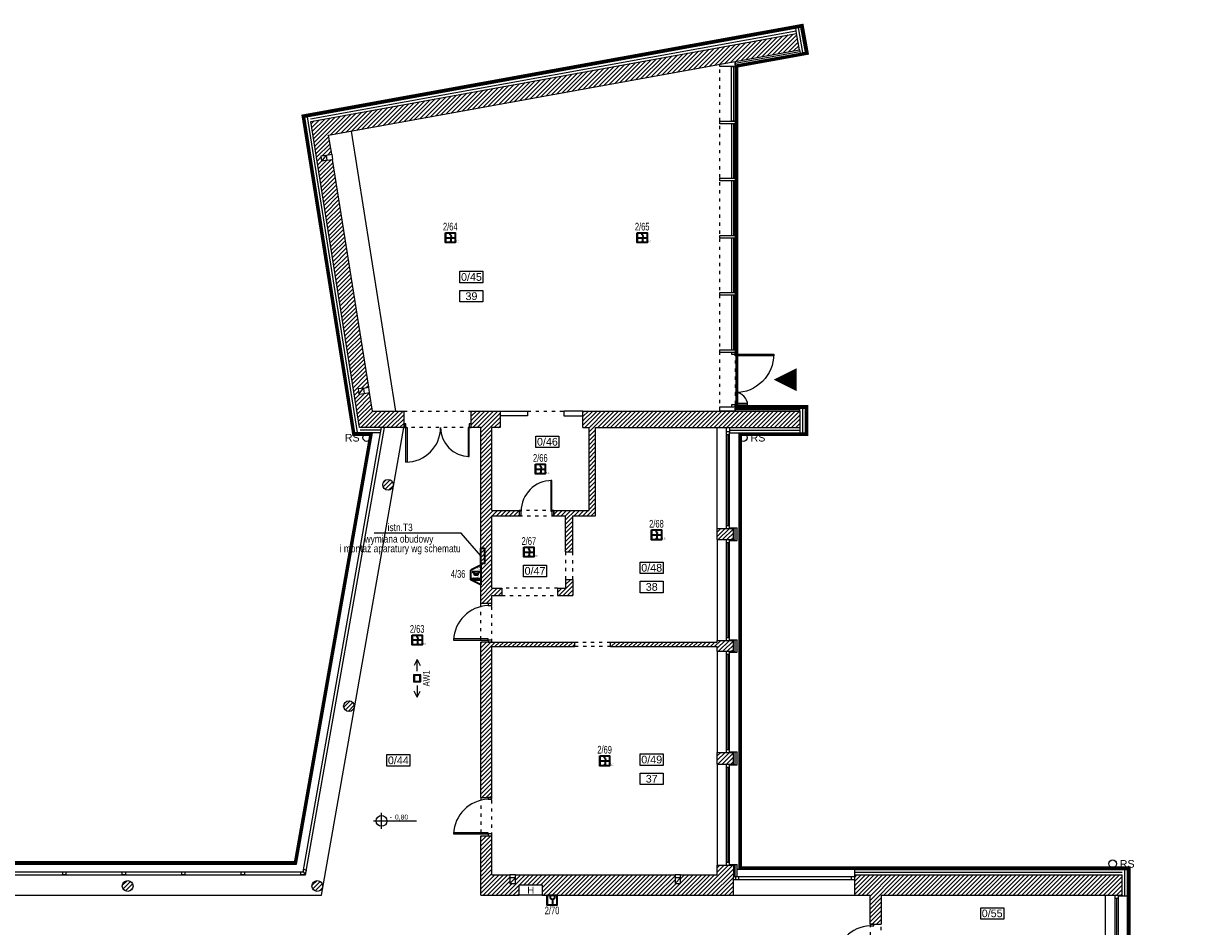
# Model space of a CAD drawing. Header units: millimetres. Extents: x 167773 to 185035, y -114105 to -66770.
# Tile 76 of 114: x 178219 to 181295, y -92467 to -90114. Entities that reach past the tile are written whole.
import ezdxf
from ezdxf.enums import TextEntityAlignment as Align

# ---------------------------------------------------------------- set-up
doc = ezdxf.new("R2010")
doc.units = ezdxf.units.MM
doc.linetypes.add('ACAD_ISO03W100', pattern=[30, 12, -18])
doc.linetypes.add('DASHED', pattern=[0.75, 0.5, -0.25])
doc.layers.get('0').update_dxf_attribs({"lineweight": 9})
for name, color, linetype, lineweight in [('!_ppoz', 24, 'Continuous', 9), ('a-op_text', 7, 'Continuous', 9), ('b-drzwi', 6, 'Continuous', 9), ('b-izolacja', 8, 'BATTING', 9), ('b-okna', 6, 'Continuous', 9), ('b-przerywana1', 9, 'ACAD_ISO03W100', 9), ('b-widokowa', 7, 'Continuous', 9), ('b-ściany', 2, 'Continuous', 9), ('EL_Linia SSP', 240, 'Continuous', 35), ('El_tablice', 20, 'Continuous', 35), ('h-hatch', 8, 'Continuous', 9), ('opis text', 7, 'Continuous', 9)]:
    doc.layers.add(name, color=color, linetype=linetype, lineweight=lineweight)
doc.layers.add('!zakres', color=7, linetype='ACAD_ISO03W100', lineweight=60, true_color=0x8a14ff)
doc.layers.add('El_Oświetlenie awaryjne', color=1, linetype='Continuous')
doc.styles.add('Arial', font='arial.ttf')
doc.styles.add('arial 0.8', font='arial.ttf', dxfattribs={"width": 0.8})
doc.styles.add('PPAB_100', font='arial.ttf', dxfattribs={"height": 18})
doc.styles.add('PPAB_50', font='arial.ttf', dxfattribs={"height": 8})
doc.linetypes.add('BATTING', pattern='A,0.0001,-0.1,[134,ltypeshp.shx,S=0.1,R=0,X=-0.1,Y=0],-0.2,[134,ltypeshp.shx,S=0.1,R=180,X=0.1,Y=0],-0.1', length=0.4001)
pattern_1 = [(45, (15000, 0), (-5.61266008, 5.61266008), [])]

# ---------------------------------------------------------------- blocks, each defined once
blk = doc.blocks.new('kotapozioma')
for p, q in [((49330.1, 104.4), (49330.1, 134.4)), ((49315.1, 119.4), (49395.1, 119.4))]:
    blk.add_line(p, q)
blk.add_circle((49330.1, 119.4), 10)
at = {"layer": 'opis text', "style": 'PPAB_50'}
for tag, p in [('ZNAK', (49345.1, 119.4)), ('WARTOSC', (49355.1, 119.4))]:
    blk.add_attdef(tag, text='', height=9, dxfattribs=at).set_placement(p, align=Align.BOTTOM_LEFT)
blk = doc.blocks.new('A$C5690186C')
at = {"layer": 'EL_Linia SSP', "lineweight": 5}
h = blk.add_hatch(color=256, dxfattribs=at)
h.set_gradient(color1=(255, 0, 0), color2=(224, 0, 0), one_color=1, name='INVSPHERICAL')
h.paths.add_polyline_path([(-9.8, 0), (-9.8, 12.8), (-12.8, 12.8), (-12.8, 0)])
h.paths.add_polyline_path([(-9.8, -12.8), (-9.8, 0), (-12.8, 0), (-12.8, -12.8)])
at = {"layer": 'EL_Linia SSP'}
blk.add_hatch(color=256, dxfattribs=at).paths.add_polyline_path([(2, -9.8, 1), (0.1, -9.8, 1)])
for p, q in [((-12.8, 0), (12.8, 0)), ((1.1, -2.1), (1.1, -9.8))]:
    blk.add_line(p, q, dxfattribs=at)
at = {"layer": 'EL_Linia SSP', "color": 1, "linetype": 'Continuous'}
for p, q in [((-0.1, 8.5), (0.1, 9.4)), ((0.1, 7.7), (-0.1, 8.5)), ((0.1, 9.4), (0.7, 10.4)), ((0.6, 7), (0.1, 7.7)), ((1.4, 2.3), (0.4, 1.2)), ((0.7, 6.7), (0.6, 7)), ((0.7, 10.4), (1.8, 11.5)), ((1.1, 6.3), (0.7, 6.7)), ((1.1, 6.3), (1.4, 6)), ((1.4, 6), (1.6, 5.7)), ((2, 3.3), (1.4, 2.3)), ((1.6, 5.7), (2, 5)), ((2, 5), (2.2, 4.2)), ((2.2, 4.2), (2, 3.3))]:
    blk.add_line(p, q, dxfattribs=at)
at = {"layer": 'EL_Linia SSP'}
blk.add_lwpolyline([(-12.8, 12.8), (12.8, 12.8), (12.8, -12.8), (-12.8, -12.8)], close=True, dxfattribs=at)
blk.add_circle((1.1, -9.8), 0.938, dxfattribs=at)
at = {"layer": 'EL_Linia SSP', "color": 1}
blk.add_text('R,C', height=4, dxfattribs=at).set_placement((13.9, -11.8))
blk = doc.blocks.new('A$C2EBF4885')
at = {"layer": 'EL_Linia SSP', "lineweight": 5}
h = blk.add_hatch(color=256, dxfattribs=at)
h.set_gradient(color1=(255, 0, 0), color2=(224, 0, 0), one_color=1, name='INVSPHERICAL')
h.paths.add_polyline_path([(-9.8, 12.8), (-9.8, 25.6), (-12.8, 25.6), (-12.8, 12.8)])
h.paths.add_polyline_path([(-9.8, 0), (-9.8, 12.8), (-12.8, 12.8), (-12.8, 0)])
at = {"layer": 'EL_Linia SSP'}
blk.add_line((1.2, 15.7), (1.2, 3.1), dxfattribs=at)
blk.add_lwpolyline([(-12.8, 25.6), (12.8, 25.6), (12.8, 0), (-12.8, 0)], close=True, dxfattribs=at)
blk.add_arc((1.2, 21.9), 6.27, 180, 0, dxfattribs=at)
blk = doc.blocks.new('AW1')
for p, q in [((-65, 0), (-45, 10)), ((-25, 0), (-65, 0)), ((-65, 0), (-45, -10)), ((25, 0), (65, 0)), ((65, 0), (45, 10)), ((65, 0), (45, -10))]:
    blk.add_line(p, q)
for points in [[(-12.5, -12.5), (12.5, -12.5), (12.5, 12.5), (-12.5, 12.5)], [(-9.5, -9.5), (9.5, -9.5), (9.5, 9.5), (-9.5, 9.5)]]:
    blk.add_lwpolyline(points, close=True)
at = {"style": 'arial 0.8', "width": 0.8}
blk.add_text('AW1', height=23, dxfattribs=at).set_placement((0, -20), align=Align.TOP_CENTER)
blk = doc.blocks.new('A$C5906215B')
at = {"layer": 'EL_Linia SSP'}
h = blk.add_hatch(color=256, dxfattribs=at)
h.set_gradient(color1=(255, 0, 0), color2=(255, 0, 0))
h.paths.add_polyline_path([(-9.8, -25.6), (-9.8, 0), (-12.8, 0), (-12.8, -25.6)])
for p, q in [((-25.6, -25.6), (-12.8, 0)), ((-12.8, 0), (12.8, 0)), ((-12.8, 0), (-12.8, -25.6)), ((-9.8, -25.6), (-9.8, 0)), ((25.6, -25.6), (12.8, 0)), ((25.6, -25.6), (-25.6, -25.6)), ((-0.1, -17.4), (-0.1, -8.7)), ((-0.1, -8.7), (2.9, -8.7)), ((2.9, -17.4), (-0.1, -17.4)), ((8.2, -3.3), (2.9, -8.7)), ((2.9, -8.7), (2.9, -17.4)), ((2.9, -17.4), (8.2, -22.7)), ((8.2, -22.7), (8.2, -3.3))]:
    blk.add_line(p, q, dxfattribs=at)
for s, height, p in [('A', 4, (-8.6, -14.6)), ('W', 4, (-8.6, -20.5)), ('S', 4, (-8.6, -8.9)), ('G', 7, (14.3, -24.6))]:
    blk.add_text(s, height=height, dxfattribs=at).set_placement(p)

msp = doc.modelspace()

# ---------------------------------------------------------------- hatches: boundary and pattern name
at = {"layer": 'h-hatch'}
h = msp.add_hatch(dxfattribs=at)
h.set_pattern_fill('ANSI31', color=256, scale=2.5, style=0)
h.set_pattern_definition(pattern_1)
h.paths.add_polyline_path([(180072.7, -90212.6), (180240.2, -90182.2), (180232.5, -90139.5), (178967.1, -90369.2), (179093.8, -91166.9), (179150.6, -91166.9), (179209.7, -91166.9), (179209.7, -91156.9), (179209.7, -91123.9), (179127.5, -91123.9), (179119.8, -91075.5), (179106, -91077.7), (179092.2, -91079.9), (179090, -91066.1), (179103.8, -91063.9), (179117.6, -91061.7), (179023.4, -90468.1), (179009.5, -90470.3), (178995.7, -90472.5), (178993.5, -90458.7), (179007.3, -90456.5), (179021.2, -90454.3), (179013.3, -90404.9)])
h = msp.add_hatch(dxfattribs=at)
h.set_pattern_fill('ANSI31', color=256, scale=2.5, style=0)
h.set_pattern_definition(pattern_1)
h.paths.add_polyline_path([(179438.7, -91166.9), (179459.7, -91166.9), (179459.7, -91123.9), (179384.7, -91123.9), (179384.7, -91166.9), (179409.7, -91166.9), (179409.7, -91625.9), (179438.7, -91625.9), (179438.7, -91604.9), (179464.7, -91604.9), (179464.7, -91585.9), (179438.7, -91585.9), (179438.7, -91396.9), (179509.7, -91396.9), (179509.7, -91382.9), (179438.7, -91382.9)])
h = msp.add_hatch(dxfattribs=at)
h.set_pattern_fill('ANSI31', color=256, scale=2.5, style=0)
h.set_pattern_definition(pattern_1)
h.paths.add_polyline_path([(180240.9, -91123.9), (180072.7, -91123.9), (179675.7, -91123.9), (179675.7, -91166.9), (179690.7, -91166.9), (179690.7, -91382.9), (179599.7, -91382.9), (179599.7, -91396.9), (179630.7, -91396.9), (179630.7, -91490.9), (179649.7, -91490.9), (179649.7, -91396.9), (179708.7, -91396.9), (179708.7, -91166.9), (180057.7, -91166.9), (180240.9, -91166.9)])
h = msp.add_hatch(dxfattribs=at)
h.set_pattern_fill('ANSI31', color=256, scale=2.5, style=0)
h.set_pattern_definition(pattern_1)
h.paths.add_polyline_path([(179154, -91316, 1), (179182, -91316, 1)])
h = msp.add_hatch(dxfattribs=at)
h.set_pattern_fill('ANSI31', color=256, scale=2.5, style=0)
h.set_pattern_definition(pattern_1)
h.paths.add_polyline_path([(180067.7, -91429.9), (180057.7, -91429.9), (180025.7, -91429.9), (180025.7, -91458.9), (180057.7, -91458.9), (180067.7, -91458.9)])
h = msp.add_hatch(dxfattribs=at)
h.set_pattern_fill('ANSI31', color=256, scale=2.5, style=0)
h.set_pattern_definition(pattern_1)
h.paths.add_polyline_path([(179649.7, -91562.9), (179630.7, -91562.9), (179630.7, -91585.9), (179609.7, -91585.9), (179609.7, -91604.9), (179649.7, -91604.9)])
h = msp.add_hatch(dxfattribs=at)
h.set_pattern_fill('ANSI31', color=256, scale=2.5, style=0)
h.set_pattern_definition(pattern_1)
h.paths.add_polyline_path([(179438.7, -91737.9), (179654.7, -91737.9), (179654.7, -91725.9), (179438.7, -91725.9), (179428.7, -91725.9), (179409.7, -91725.9), (179409.7, -92130.9), (179438.7, -92130.9)])
h = msp.add_hatch(dxfattribs=at)
h.set_pattern_fill('ANSI31', color=256, scale=2.5, style=0)
h.set_pattern_definition(pattern_1)
h.paths.add_polyline_path([(180067.7, -91721.9), (180057.7, -91721.9), (180025.7, -91721.9), (180025.7, -91725.9), (179747.7, -91725.9), (179747.7, -91737.9), (180025.7, -91737.9), (180025.7, -91749.9), (180057.7, -91749.9), (180067.7, -91749.9)])
h = msp.add_hatch(dxfattribs=at)
h.set_pattern_fill('ANSI31', color=256, scale=2.5, style=0)
h.set_pattern_definition(pattern_1)
h.paths.add_polyline_path([(179052.3, -91893.1, 1), (179080.3, -91893.1, 1)])
h = msp.add_hatch(dxfattribs=at)
h.set_pattern_fill('ANSI31', color=256, scale=2.5, style=0)
h.set_pattern_definition(pattern_1)
h.paths.add_polyline_path([(180067.7, -92013.9), (180057.7, -92013.9), (180025.7, -92013.9), (180025.7, -92043.9), (180057.7, -92043.9), (180067.7, -92043.9)])
h = msp.add_hatch(dxfattribs=at)
h.set_pattern_fill('ANSI31', color=256, scale=2.5, style=0)
h.set_pattern_definition(pattern_1)
h.paths.add_polyline_path([(179509.7, -92358.9), (179569.7, -92358.9), (179569.7, -92385.9), (180067.7, -92385.9), (180067.7, -92342.9), (180067.7, -92307.9), (180057.7, -92307.9), (180025.7, -92307.9), (180025.7, -92332.9), (179929.7, -92332.9), (179929.7, -92340.9), (179929.7, -92354.9), (179915.7, -92354.9), (179915.7, -92340.9), (179915.7, -92332.9), (179499.7, -92332.9), (179499.7, -92340.9), (179499.7, -92354.9), (179485.7, -92354.9), (179485.7, -92340.9), (179485.7, -92332.9), (179438.7, -92332.9), (179438.7, -92230.9), (179428.7, -92230.9), (179409.7, -92230.9), (179409.7, -92385.9), (179509.7, -92385.9)])
h = msp.add_hatch(dxfattribs=at)
h.set_pattern_fill('ANSI31', color=256, scale=2.5, style=0)
h.set_pattern_definition(pattern_1)
h.paths.add_polyline_path([(181080.7, -92332.9), (180383.7, -92332.9), (180383.7, -92385.9), (180423.7, -92385.9), (180423.7, -92460.9), (180433.7, -92460.9), (180452.7, -92460.9), (180452.7, -92385.9), (181070.7, -92385.9), (181080.7, -92385.9)])
h = msp.add_hatch(dxfattribs=at)
h.set_pattern_fill('ANSI31', color=256, scale=2.5, style=0)
h.set_pattern_definition(pattern_1)
h.paths.add_polyline_path([(178475.7, -92361.9, 1), (178503.7, -92361.9, 1)])
h = msp.add_hatch(dxfattribs=at)
h.set_pattern_fill('ANSI31', color=256, scale=2.5, style=0)
h.set_pattern_definition(pattern_1)
h.paths.add_polyline_path([(178997.7, -92361.9, 1), (178969.7, -92361.9, 1)])

# ---------------------------------------------------------------- linework, layer by layer
at = {"layer": '!_ppoz'}
msp.add_line((179569.7, -92385.9), (179509.7, -92385.9), dxfattribs=at)
at = {"layer": '!zakres', "linetype": 'DASHED', "ltscale": 60, "const_width": 8, "flags": 128}
msp.add_lwpolyline([(173461.4, -95696.4), (173461.4, -96122.9), (176925.4, -96122.9), (176925.4, -96135.9), (176933.3, -96135.9), (177842.5, -92664.9), (177043.7, -92664.9), (177043.7, -92678.9), (176845.7, -92678.9), (176845.7, -92312.9), (176962.2, -92312.9), (177065.9, -91184.9), (176998.5, -91184.9), (176866.5, -90353.9), (178159.6, -90119.2), (178172.7, -90191.4), (177992.7, -90224.1), (177992.7, -91112.9), (178170.8, -91112.9), (178170.8, -91184.9), (178027.7, -91184.9), (178027.7, -92300.9), (178926.3, -92300.9), (179123, -91184.9), (179078.5, -91184.9), (178946.6, -90354.6), (180247, -90118.6), (180260.2, -90191.4), (180076.7, -90224.7), (180076.7, -91111.9), (180258.9, -91111.9), (180258.9, -91184.9), (180085.7, -91184.9), (180085.7, -92314.9), (181098.7, -92314.9), (181098.7, -93814.9), (181288.7, -93814.9), (181288.7, -93889.9), (181113.7, -93889.9), (181113.7, -94778.3), (181290, -94812), (181276.2, -94884.7), (179973, -94635.8), (180113.6, -93814.9), (180166.1, -93814.9), (180023.3, -92689.9), (179115.7, -92689.9), (179115.7, -93812.9), (179291.3, -93812.9), (179291.3, -93886.9), (179100.7, -93886.9), (179100.7, -94775.5), (179292.7, -94812.1), (179278.9, -94884.7), (178061.4, -94653.3), (178061.4, -94643.1), (178059.4, -94642.7), (178059.4, -96122.9), (179277.4, -96122.9), (179277.4, -96164.9), (179411.4, -96164.9), (179411.4, -97068.9), (179277.4, -97068.9), (179277.4, -97108.9), (178099.4, -97108.9), (178099.4, -97210.9), (178144.3, -97210.9), (178280.1, -98045.8), (178207.1, -98057.7), (178139.1, -97639.9), (177334.4, -97639.9), (177334.4, -97850.9), (175761.4, -97850.9), (175761.4, -98202.9), (175682.4, -98202.9), (175682.4, -97194.9), (175737.4, -97194.9), (175737.4, -97108.9), (170991.9, -97108.9), (170991.9, -97149.9), (170858.4, -97149.9), (170858.4, -96661.4), (170985.4, -96661.4), (170985.4, -96196.9), (170958.4, -96196.9), (170958.4, -96122.9), (171260.4, -96122.9), (171260.4, -96010.9), (171512.4, -96010.9), (171512.4, -96122.9), (173097.4, -96122.9), (173097.4, -95696.4), (173462.4, -95696.4)], dxfattribs=at)
at = {"layer": 'a-op_text', "ltscale": 0.5}
for points in [[(179355.3, -90789.5), (179355.3, -90759.5), (179415.3, -90759.5), (179415.3, -90789.5)], [(179355.3, -90839.5), (179355.3, -90809.5), (179415.3, -90809.5), (179415.3, -90839.5)], [(179553.2, -91219), (179553.2, -91189), (179613.2, -91189), (179613.2, -91219)], [(179520.9, -91555.6), (179520.9, -91525.6), (179580.9, -91525.6), (179580.9, -91555.6)], [(179824.9, -91547.4), (179824.9, -91517.4), (179884.9, -91517.4), (179884.9, -91547.4)], [(179824.9, -91597.4), (179824.9, -91567.4), (179884.9, -91567.4), (179884.9, -91597.4)], [(179164.9, -92049.4), (179164.9, -92019.4), (179224.9, -92019.4), (179224.9, -92049.4)], [(179824.9, -92047.4), (179824.9, -92017.4), (179884.9, -92017.4), (179884.9, -92047.4)], [(179824.9, -92097.4), (179824.9, -92067.4), (179884.9, -92067.4), (179884.9, -92097.4)], [(180711.9, -92448.4), (180711.9, -92418.4), (180771.9, -92418.4), (180771.9, -92448.4)]]:
    msp.add_lwpolyline(points, close=True, dxfattribs=at)
at = {"layer": 'b-drzwi'}
for points in [[(179209.7, -91166.9), (179214.7, -91166.9), (179214.7, -91156.9), (179209.7, -91156.9)], [(179214.7, -91166.9), (179217.7, -91166.9), (179217.7, -91256.9), (179214.7, -91256.9)], [(179379.7, -91166.9), (179376.7, -91166.9), (179376.7, -91241.9), (179379.7, -91241.9)], [(179379.7, -91166.9), (179384.7, -91166.9), (179384.7, -91156.9), (179379.7, -91156.9)], [(179594.7, -91384.9), (179594.7, -91304.9), (179591.7, -91304.9), (179591.7, -91384.9)], [(179509.7, -91384.9), (179509.7, -91394.9), (179514.7, -91394.9), (179514.7, -91384.9)], [(179594.7, -91384.9), (179594.7, -91394.9), (179599.7, -91394.9), (179599.7, -91384.9)], [(179438.7, -91630.9), (179438.7, -91625.9), (179428.7, -91625.9), (179428.7, -91630.9)], [(179428.7, -91720.9), (179428.7, -91717.9), (179338.7, -91717.9), (179338.7, -91720.9)], [(179438.7, -91720.9), (179428.7, -91720.9), (179428.7, -91725.9), (179438.7, -91725.9)], [(179438.7, -92135.9), (179438.7, -92130.9), (179428.7, -92130.9), (179428.7, -92135.9)], [(179428.7, -92225.9), (179428.7, -92222.9), (179338.7, -92222.9), (179338.7, -92225.9)], [(179438.7, -92225.9), (179428.7, -92225.9), (179428.7, -92230.9), (179438.7, -92230.9)], [(180433.7, -92465.9), (180433.7, -92460.9), (180423.7, -92460.9), (180423.7, -92465.9)]]:
    msp.add_lwpolyline(points, close=True, dxfattribs=at)
for centre, radius, start, end in [((179214.7, -91166.9), 90, 270, 0), ((179379.7, -91166.9), 75, 180, 270), ((179594.7, -91384.9), 80, 90, 180), ((179432.4, -91724.6), 93.8, 92.2781, 177.7219), ((179432.4, -92229.6), 93.8, 92.2781, 177.7219), ((180427.4, -92559.6), 93.8, 92.2781, 177.7219)]:
    msp.add_arc(centre, radius, start, end, dxfattribs=at)
at = {"layer": 'b-izolacja', "linetype": 'ByBlock', "ltscale": 22}
for p, q in [((180232.5, -90139.5), (180230, -90125.7)), ((180240.2, -90182.2), (180241.8, -90190.7)), ((180240.9, -91123.9), (180240.9, -91115.9)), ((180240.9, -91166.9), (180240.9, -91180.9))]:
    msp.add_line(p, q, dxfattribs=at)
at = {"layer": 'b-izolacja', "ltscale": 16}
for p, q in [((180248.7, -90189.4), (180236.9, -90124.5)), ((178965.9, -90362.3), (180231.2, -90132.6)), ((179088.8, -91179.8), (178958.1, -90356.7)), ((180247.9, -91115.9), (180247.9, -91180.9)), ((179149.4, -91173.9), (179095, -91173.9)), ((180057.7, -91173.9), (180240.9, -91173.9)), ((180383.7, -92325.9), (181080.7, -92325.9)), ((181087.7, -92387.9), (181087.7, -92318.9))]:
    msp.add_line(p, q, dxfattribs=at)
at = {"layer": 'b-izolacja', "ltscale": 8}
for p, q in [((180072.7, -90216.7), (180241, -90186.2)), ((180072.7, -91119.9), (180240.9, -91119.9))]:
    msp.add_line(p, q, dxfattribs=at)
at = {"layer": 'b-izolacja', "ltscale": 2}
for p, q in [((180057.7, -91428.9), (180067.7, -91428.9)), ((180057.7, -91459.9), (180067.7, -91459.9)), ((180057.7, -91720.9), (180067.7, -91720.9)), ((180057.7, -91750.9), (180067.7, -91750.9)), ((180057.7, -92012.9), (180067.7, -92012.9)), ((180057.7, -92044.9), (180067.7, -92044.9)), ((180057.7, -92306.9), (180067.7, -92306.9)), ((181070.7, -92386.9), (181080.7, -92386.9))]:
    msp.add_line(p, q, dxfattribs=at)
at = {"layer": 'b-izolacja', "ltscale": 12}
for p, q in [((180072.7, -91460.9), (180072.7, -91427.9)), ((180072.7, -91751.9), (180072.7, -91719.9)), ((180072.7, -92045.9), (180072.7, -92011.9)), ((180072.7, -92337.9), (180072.7, -92305.9))]:
    msp.add_line(p, q, dxfattribs=at)
at = {"layer": 'b-okna'}
for p, q in [((180067.7, -90225.9), (180067.7, -90367.9)), ((180067.7, -90374.9), (180067.7, -90516.9)), ((180067.7, -90523.9), (180067.7, -90665.9)), ((180067.7, -90672.9), (180067.7, -90814.9)), ((180067.7, -90821.9), (180067.7, -90963.9)), ((178953.2, -92332.9), (179158.7, -91166.9)), ((180049.7, -91429.9), (180049.7, -91166.9)), ((178946.5, -92324.9), (179148.1, -91180.9)), ((180049.7, -91176.9), (180057.7, -91176.9)), ((180049.7, -91184.9), (180057.7, -91184.9)), ((180053.7, -91421.9), (180053.7, -91184.9)), ((180057.7, -91427.9), (180057.7, -91180.9)), ((180049.7, -91421.9), (180057.7, -91421.9)), ((180049.7, -91721.9), (180049.7, -91458.9)), ((180049.7, -91466.9), (180057.7, -91466.9)), ((180053.7, -91713.9), (180053.7, -91466.9)), ((180057.7, -91719.9), (180057.7, -91460.9)), ((180049.7, -91713.9), (180057.7, -91713.9)), ((180049.7, -92013.9), (180049.7, -91749.9)), ((180049.7, -91757.9), (180057.7, -91757.9)), ((180053.7, -92005.9), (180053.7, -91757.9)), ((180057.7, -92011.9), (180057.7, -91751.9)), ((180049.7, -92005.9), (180057.7, -92005.9)), ((180049.7, -92307.9), (180049.7, -92043.9)), ((180049.7, -92051.9), (180057.7, -92051.9)), ((180053.7, -92299.9), (180053.7, -92051.9)), ((180057.7, -92305.9), (180057.7, -92045.9)), ((180049.7, -92299.9), (180057.7, -92299.9)), ((178009.7, -92332.9), (178953.2, -92332.9)), ((178012.7, -92324.9), (178946.5, -92324.9)), ((180383.7, -92337.9), (180067.7, -92337.9)), ((180073.7, -92345.9), (180073.7, -92337.9)), ((180081.7, -92345.9), (180081.7, -92337.9)), ((180375.7, -92345.9), (180375.7, -92337.9)), ((180383.7, -92345.9), (180067.7, -92345.9)), ((181062.7, -92651.9), (181062.7, -92385.9)), ((181062.7, -92393.9), (181070.7, -92393.9)), ((181066.7, -92643.9), (181066.7, -92393.9)), ((181070.7, -92649.9), (181070.7, -92387.9))]:
    msp.add_line(p, q, dxfattribs=at)
for points in [[(180072.7, -90212.6), (180072.7, -90225.9), (180032.7, -90225.9), (180032.7, -90219.9)], [(180062.7, -90225.9), (180072.7, -90225.9), (180072.7, -90367.9), (180062.7, -90367.9)], [(180072.7, -90367.9), (180072.7, -90374.9), (180032.7, -90374.9), (180032.7, -90367.9)], [(180062.7, -90516.9), (180072.7, -90516.9), (180072.7, -90374.9), (180062.7, -90374.9)], [(180072.7, -90516.9), (180072.7, -90523.9), (180032.7, -90523.9), (180032.7, -90516.9)], [(180062.7, -90665.9), (180072.7, -90665.9), (180072.7, -90523.9), (180062.7, -90523.9)], [(180072.7, -90665.9), (180072.7, -90672.9), (180032.7, -90672.9), (180032.7, -90665.9)], [(180062.7, -90814.9), (180072.7, -90814.9), (180072.7, -90672.9), (180062.7, -90672.9)], [(180072.7, -90814.9), (180072.7, -90821.9), (180032.7, -90821.9), (180032.7, -90814.9)], [(180062.7, -90963.9), (180072.7, -90963.9), (180072.7, -90821.9), (180062.7, -90821.9)], [(180072.7, -90963.9), (180072.7, -90970.9), (180032.7, -90970.9), (180032.7, -90963.9)], [(180072.7, -90970.9), (180062.7, -90970.9), (180062.7, -90975.9), (180072.7, -90975.9)], [(180072.7, -90975.9), (180172.7, -90975.9), (180172.7, -90979.9), (180072.7, -90979.9)], [(180072.7, -91112.9), (180072.7, -91123.9), (180032.7, -91123.9), (180032.7, -91112.9)], [(180072.7, -91107.9), (180062.7, -91107.9), (180062.7, -91112.9), (180072.7, -91112.9)], [(180072.7, -91107.9), (180104.7, -91107.9), (180104.7, -91103.9), (180072.7, -91103.9)], [(178328.7, -92332.9), (178320.7, -92332.9), (178320.7, -92324.9), (178328.7, -92324.9)], [(178483.7, -92332.9), (178475.7, -92332.9), (178475.7, -92324.9), (178483.7, -92324.9)], [(178638.7, -92332.9), (178630.7, -92332.9), (178630.7, -92324.9), (178638.7, -92324.9)], [(178793.7, -92332.9), (178785.7, -92332.9), (178785.7, -92324.9), (178793.7, -92324.9)], [(178953.2, -92332.9), (178940.7, -92332.9), (178940.7, -92324.9), (178946.5, -92324.9)], [(178953.2, -92332.9), (178955.4, -92320.6), (178947.5, -92319.2), (178946.5, -92324.9)]]:
    msp.add_lwpolyline(points, close=True, dxfattribs=at)
for points in [[(180172.7, -90975.9, -0.414214), (180072.7, -91075.9)], [(180104.7, -91107.9, 0.414214), (180072.7, -91075.9, 1)]]:
    msp.add_lwpolyline(points, format="xyb", dxfattribs=at)
at = {"layer": 'b-przerywana1', "ltscale": 0.7}
for p, q in [((180032.7, -91123.9), (180032.7, -90219.9)), ((180072.7, -90970.9), (180072.7, -91112.9)), ((179209.7, -91123.9), (179384.7, -91123.9)), ((179531.7, -91123.9), (179625.7, -91123.9)), ((179384.7, -91166.9), (179209.7, -91166.9)), ((179599.7, -91382.9), (179509.7, -91382.9)), ((179509.7, -91396.9), (179599.7, -91396.9)), ((179630.7, -91490.9), (179630.7, -91562.9)), ((179649.7, -91562.9), (179649.7, -91490.9)), ((179609.7, -91585.9), (179464.7, -91585.9)), ((179464.7, -91604.9), (179609.7, -91604.9)), ((179409.7, -91718.9), (179409.7, -91625.9)), ((179438.7, -91725.9), (179438.7, -91625.9)), ((179654.7, -91725.9), (179747.7, -91725.9)), ((179747.7, -91737.9), (179654.7, -91737.9)), ((179409.7, -92130.9), (179409.7, -92230.9)), ((179438.7, -92230.9), (179438.7, -92130.9)), ((180423.7, -92460.9), (180423.7, -92560.9)), ((180452.7, -92561.1), (180452.7, -92460.9))]:
    msp.add_line(p, q, dxfattribs=at)
at = {"layer": 'b-widokowa', "ltscale": 0.5}
for p, q in [((178967.1, -90369.2), (180232.5, -90139.5)), ((180240.2, -90182.2), (180232.5, -90139.5)), ((180072.7, -90212.6), (180240.2, -90182.2)), ((179093.8, -91166.9), (178967.1, -90369.2)), ((179009.5, -90470.3), (179007.3, -90456.5)), ((179021.2, -90454.3), (179023.4, -90468.1)), ((179103.8, -91063.9), (179106, -91077.7)), ((179119.8, -91075.5), (179117.6, -91061.7)), ((180072.7, -91123.9), (180240.9, -91123.9)), ((180240.9, -91123.9), (180240.9, -91166.9)), ((179150.6, -91166.9), (179093.8, -91166.9)), ((180057.7, -91166.9), (180240.9, -91166.9)), ((179499.7, -92332.9), (179485.7, -92332.9)), ((179499.7, -92340.9), (179485.7, -92340.9)), ((179929.7, -92332.9), (179915.7, -92332.9)), ((179929.7, -92340.9), (179915.7, -92340.9)), ((180383.7, -92332.9), (181080.7, -92332.9)), ((181080.7, -92385.9), (181080.7, -92332.9)), ((181070.7, -92385.9), (181080.7, -92385.9))]:
    msp.add_line(p, q, dxfattribs=at)
at = {"layer": 'b-widokowa'}
for p, q in [((179188.3, -91123.9), (179072.4, -90394.2)), ((178995.7, -90472.5), (179007.3, -90456.5)), ((179092.2, -91079.9), (179103.8, -91063.9)), ((179459.7, -91123.9), (179531.7, -91123.9)), ((179531.7, -91135.9), (179459.7, -91135.9)), ((179531.7, -91123.9), (179531.7, -91135.9)), ((179675.7, -91123.9), (179625.7, -91123.9)), ((179625.7, -91123.9), (179625.7, -91135.9)), ((179625.7, -91135.9), (179675.7, -91135.9)), ((178994.6, -92385.9), (179209.5, -91166.9)), ((180025.7, -91429.9), (180025.7, -91166.9)), ((178929.7, -92304.9), (179127.8, -91180.9)), ((180081.7, -91180.9), (180081.7, -92318.9)), ((180057.7, -91429.9), (180067.7, -91429.9)), ((180067.7, -91427.9), (180067.7, -91429.9)), ((180067.7, -91458.9), (180067.7, -91429.9)), ((180025.7, -91458.9), (180025.7, -91721.9)), ((180057.7, -91458.9), (180067.7, -91458.9)), ((180067.7, -91458.9), (180067.7, -91460.9)), ((180057.7, -91721.9), (180067.7, -91721.9)), ((180067.7, -91719.9), (180067.7, -91721.9)), ((180067.7, -91749.9), (180067.7, -91721.9)), ((180025.7, -91749.9), (180025.7, -92013.9)), ((180057.7, -91749.9), (180067.7, -91749.9)), ((180067.7, -91749.9), (180067.7, -91751.9)), ((180057.7, -92013.9), (180067.7, -92013.9)), ((180067.7, -92011.9), (180067.7, -92013.9)), ((180067.7, -92043.9), (180067.7, -92013.9)), ((180025.7, -92043.9), (180025.7, -92307.9)), ((180057.7, -92043.9), (180067.7, -92043.9)), ((180067.7, -92043.9), (180067.7, -92045.9)), ((178023.7, -92304.9), (178929.7, -92304.9)), ((180057.7, -92307.9), (180067.7, -92307.9)), ((180067.7, -92305.9), (180067.7, -92307.9)), ((180067.7, -92307.9), (180067.7, -92337.9)), ((179485.7, -92354.9), (179499.7, -92340.9)), ((179915.7, -92354.9), (179929.7, -92340.9)), ((180383.7, -92318.9), (180077.7, -92318.9)), ((178009.7, -92385.9), (178994.6, -92385.9)), ((180067.7, -92385.9), (180383.7, -92385.9)), ((181036.7, -92651.9), (181036.7, -92385.9)), ((181080.7, -92385.9), (181080.7, -92387.9)), ((181094.7, -93818.9), (181094.7, -92387.9))]:
    msp.add_line(p, q, dxfattribs=at)
msp.add_lwpolyline([(180172.7, -91041.9, 0, 60, 0), (180232.7, -91041.9, 60, 60, 0)], format="xyseb", dxfattribs=at)
at = {"layer": 'b-widokowa', "ltscale": 0.5}
for centre in [(179112.5, -91192.9), (180093.7, -91192.9), (181055.7, -92303.9)]:
    msp.add_circle(centre, 10, dxfattribs=at)
at = {"layer": 'b-ściany'}
for p, q in [((178951.2, -90357.8), (180243.8, -90123.2)), ((180255.5, -90188.2), (180243.8, -90123.2)), ((180072.7, -90221.3), (180255.5, -90188.2)), ((179013.3, -90404.9), (180072.7, -90212.6)), ((180072.7, -90221.3), (180072.7, -90212.6)), ((179081.9, -91180.9), (178951.2, -90357.8)), ((179021.2, -90454.3), (179013.3, -90404.9)), ((179007.3, -90456.5), (179021.2, -90454.3)), ((179009.5, -90470.3), (179023.4, -90468.1)), ((179117.6, -91061.7), (179023.4, -90468.1)), ((179103.8, -91063.9), (179117.6, -91061.7)), ((179106, -91077.7), (179119.8, -91075.5)), ((179127.5, -91123.9), (179119.8, -91075.5)), ((179127.5, -91123.9), (179209.7, -91123.9)), ((179209.7, -91166.9), (179209.7, -91123.9)), ((179384.7, -91123.9), (179459.7, -91123.9)), ((179384.7, -91166.9), (179384.7, -91123.9)), ((179459.7, -91123.9), (179459.7, -91166.9)), ((179675.7, -91166.9), (179675.7, -91123.9)), ((179675.7, -91123.9), (180072.7, -91123.9)), ((180072.7, -91115.9), (180254.9, -91115.9)), ((180072.7, -91123.9), (180072.7, -91115.9)), ((180254.9, -91115.9), (180254.9, -91180.9)), ((179148.1, -91180.9), (179150.6, -91166.9)), ((179209.7, -91166.9), (179150.6, -91166.9)), ((179409.7, -91166.9), (179384.7, -91166.9)), ((179409.7, -91625.9), (179409.7, -91166.9)), ((179459.7, -91166.9), (179438.7, -91166.9)), ((179438.7, -91382.9), (179438.7, -91166.9)), ((179675.7, -91166.9), (179690.7, -91166.9)), ((179690.7, -91166.9), (179690.7, -91382.9)), ((179708.7, -91396.9), (179708.7, -91166.9)), ((179708.7, -91166.9), (180057.7, -91166.9)), ((180057.7, -91166.9), (180057.7, -91180.9)), ((179148.1, -91180.9), (179081.9, -91180.9)), ((180057.7, -91180.9), (180254.9, -91180.9)), ((179438.7, -91382.9), (179509.7, -91382.9)), ((179509.7, -91382.9), (179509.7, -91396.9)), ((179599.7, -91382.9), (179599.7, -91396.9)), ((179599.7, -91382.9), (179690.7, -91382.9)), ((179438.7, -91396.9), (179509.7, -91396.9)), ((179438.7, -91585.9), (179438.7, -91396.9)), ((179599.7, -91396.9), (179630.7, -91396.9)), ((179630.7, -91490.9), (179630.7, -91396.9)), ((179649.7, -91490.9), (179649.7, -91396.9)), ((179649.7, -91396.9), (179708.7, -91396.9)), ((180025.7, -91429.9), (180057.7, -91429.9)), ((180025.7, -91458.9), (180025.7, -91429.9)), ((180057.7, -91429.9), (180057.7, -91427.9)), ((180057.7, -91427.9), (180077.7, -91427.9)), ((180077.7, -91460.9), (180077.7, -91427.9)), ((180025.7, -91458.9), (180057.7, -91458.9)), ((180057.7, -91460.9), (180057.7, -91458.9)), ((180057.7, -91460.9), (180077.7, -91460.9)), ((179630.7, -91490.9), (179649.7, -91490.9)), ((179630.7, -91562.9), (179630.7, -91585.9)), ((179630.7, -91562.9), (179649.7, -91562.9)), ((179649.7, -91562.9), (179649.7, -91604.9)), ((179438.7, -91585.9), (179464.7, -91585.9)), ((179438.7, -91604.9), (179464.7, -91604.9)), ((179438.7, -91625.9), (179438.7, -91604.9)), ((179464.7, -91585.9), (179464.7, -91604.9)), ((179609.7, -91585.9), (179609.7, -91604.9)), ((179609.7, -91585.9), (179630.7, -91585.9)), ((179609.7, -91604.9), (179649.7, -91604.9)), ((179438.7, -91625.9), (179409.7, -91625.9)), ((179409.7, -92130.9), (179409.7, -91725.9)), ((179438.7, -91725.9), (179409.7, -91725.9)), ((179438.7, -91725.9), (179654.7, -91725.9)), ((179654.7, -91737.9), (179654.7, -91725.9)), ((179747.7, -91737.9), (179747.7, -91725.9)), ((179747.7, -91725.9), (180025.7, -91725.9)), ((180025.7, -91721.9), (180057.7, -91721.9)), ((180025.7, -91725.9), (180025.7, -91721.9)), ((180057.7, -91719.9), (180077.7, -91719.9)), ((180057.7, -91719.9), (180057.7, -91721.9)), ((180077.7, -91751.9), (180077.7, -91719.9)), ((179438.7, -91737.9), (179654.7, -91737.9)), ((179438.7, -92130.9), (179438.7, -91737.9)), ((179747.7, -91737.9), (180025.7, -91737.9)), ((180025.7, -91749.9), (180025.7, -91737.9)), ((180025.7, -91749.9), (180057.7, -91749.9)), ((180057.7, -91751.9), (180057.7, -91749.9)), ((180057.7, -91751.9), (180077.7, -91751.9)), ((180025.7, -92013.9), (180057.7, -92013.9)), ((180025.7, -92043.9), (180025.7, -92013.9)), ((180057.7, -92011.9), (180077.7, -92011.9)), ((180057.7, -92013.9), (180057.7, -92011.9)), ((180077.7, -92045.9), (180077.7, -92011.9)), ((180025.7, -92043.9), (180057.7, -92043.9)), ((180057.7, -92045.9), (180057.7, -92043.9)), ((180057.7, -92045.9), (180077.7, -92045.9)), ((179409.7, -92130.9), (179438.7, -92130.9)), ((179409.7, -92385.9), (179409.7, -92230.9)), ((179409.7, -92230.9), (179438.7, -92230.9)), ((179438.7, -92332.9), (179438.7, -92230.9)), ((180025.7, -92332.9), (180025.7, -92307.9)), ((180025.7, -92307.9), (180057.7, -92307.9)), ((180057.7, -92305.9), (180077.7, -92305.9)), ((180057.7, -92305.9), (180057.7, -92307.9)), ((180077.7, -92337.9), (180077.7, -92305.9)), ((179438.7, -92332.9), (179485.7, -92332.9)), ((179485.7, -92332.9), (179485.7, -92340.9)), ((179499.7, -92332.9), (179915.7, -92332.9)), ((179499.7, -92340.9), (179499.7, -92332.9)), ((179915.7, -92332.9), (179915.7, -92340.9)), ((179929.7, -92332.9), (180025.7, -92332.9)), ((179929.7, -92340.9), (179929.7, -92332.9)), ((180067.7, -92385.9), (180067.7, -92337.9)), ((180383.7, -92385.9), (180383.7, -92318.9)), ((180383.7, -92318.9), (181094.7, -92318.9)), ((181094.7, -92387.9), (181094.7, -92318.9)), ((179509.7, -92385.9), (179509.7, -92358.9)), ((179509.7, -92358.9), (179569.7, -92358.9)), ((179569.7, -92358.9), (179569.7, -92385.9)), ((179409.7, -92385.9), (179509.7, -92385.9)), ((179569.7, -92385.9), (180067.7, -92385.9)), ((180383.7, -92385.9), (180423.7, -92385.9)), ((180423.7, -92460.9), (180423.7, -92385.9)), ((180452.7, -92385.9), (180452.7, -92460.9)), ((180452.7, -92385.9), (181070.7, -92385.9)), ((181070.7, -92387.9), (181070.7, -92385.9)), ((181070.7, -92387.9), (181094.7, -92387.9)), ((180423.7, -92460.9), (180452.7, -92460.9))]:
    msp.add_line(p, q, dxfattribs=at)
for points in [[(179009.5, -90470.3), (178995.7, -90472.5), (178993.5, -90458.7), (179007.3, -90456.5)], [(179103.8, -91063.9), (179090, -91066.1), (179092.2, -91079.9), (179106, -91077.7)], [(179485.7, -92340.9), (179485.7, -92354.9), (179499.7, -92354.9), (179499.7, -92340.9)], [(179915.7, -92340.9), (179915.7, -92354.9), (179929.7, -92354.9), (179929.7, -92340.9)]]:
    msp.add_lwpolyline(points, dxfattribs=at)
for centre in [(179168, -91316), (179066.3, -91893.1), (178489.7, -92361.9), (178983.7, -92361.9)]:
    msp.add_circle(centre, 14, dxfattribs=at)
at = {"layer": 'El_tablice', "lineweight": 18}
msp.add_lwpolyline([(179409.7, -91501.4), (179358.8, -91441.8), (179132.2, -91441.8)], dxfattribs=at)
at = {"layer": 'El_tablice', "ltscale": 0.7}
msp.add_lwpolyline([(179419.7, -91481.4), (179419.7, -91521.4), (179409.7, -91521.4), (179409.7, -91481.4)], close=True, dxfattribs=at)

# ---------------------------------------------------------------- block references
at = {"layer": 'EL_Linia SSP'}
for name, p in [('A$C5690186C', (179330.1, -90671.9)), ('A$C5690186C', (179830.1, -90671.9)), ('A$C5690186C', (179564.7, -91274.9)), ('A$C5690186C', (179867.2, -91446.4)), ('A$C5690186C', (179534.7, -91491.4)), ('A$C5690186C', (179243.9, -91720.6)), ('A$C5690186C', (179732.2, -92035.4)), ('A$C2EBF4885', (179595.3, -92411.5))]:
    msp.add_blockref(name, p, dxfattribs=at)
at = {"layer": 'EL_Linia SSP', "rotation": 90}
msp.add_blockref('A$C5906215B', (179384.1, -91551.4), dxfattribs=at)
at = {"layer": 'El_Oświetlenie awaryjne', "xscale": 0.75, "yscale": 0.75, "zscale": 0.75, "rotation": 90}
msp.add_blockref('AW1', (179243.9, -91820.6), dxfattribs=at)
at = {"layer": 'opis text', "xscale": 1.399999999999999, "yscale": 1.399999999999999, "zscale": 1.399999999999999}
msp.add_blockref('kotapozioma', (110088.9, -92359.4), dxfattribs=at).add_auto_attribs({'WARTOSC': '0,80', 'ZNAK': '-'})

# ---------------------------------------------------------------- texts
at = {"layer": '!_ppoz', "insert": (179539.7, -92372.4), "char_height": 18, "width": 60, "attachment_point": 5}
msp.add_mtext('{\\fArial|b0|i0|c238|p34;H\\fArial|b0|i0|c0|p34; }', dxfattribs=at)
at = {"layer": 'a-op_text', "ltscale": 0.5, "char_height": 20, "width": 60, "attachment_point": 5, "style": 'PPAB_100'}
for s, insert in [('0/{\\fArial|b0|i0|c238|p34;45}', (179385.3, -90774.5)), ('{\\fArial|b0|i0|c238|p34;39}', (179385.3, -90824.5)), ('RS', (179074.6, -91193.4)), ('0/{\\fArial|b0|i0|c238|p34;46}', (179583.2, -91204)), ('RS', (180131.6, -91193.4)), ('0/{\\fArial|b0|i0|c238|p34;47}', (179550.9, -91540.6)), ('0/{\\fArial|b0|i0|c238|p34;48}', (179854.9, -91532.4)), ('{\\fArial|b0|i0|c238|p34;38}', (179854.9, -91582.4)), ('0/{\\fArial|b0|i0|c238|p34;44}', (179194.9, -92034.4)), ('0/{\\fArial|b0|i0|c238|p34;49}', (179854.9, -92032.4)), ('{\\fArial|b0|i0|c238|p34;37}', (179854.9, -92082.4)), ('RS', (181093.6, -92304.4)), ('0/{\\fArial|b0|i0|c238|p34;55}', (180741.9, -92433.4))]:
    msp.add_mtext(s, dxfattribs=dict(at, insert=insert))
at = {"layer": 'EL_Linia SSP', "style": 'Arial', "width": 0.7}
for s, p in [('2/64', (179330.1, -90653.1)), ('2/65', (179830.1, -90653.1)), ('2/66', (179564.7, -91256.1)), ('2/68', (179867.2, -91427.6)), ('2/67', (179534.7, -91472.6)), ('4/36', (179350.5, -91558.4)), ('2/63', (179243.9, -91701.8)), ('2/69', (179732.2, -92016.6)), ('2/70', (179595.3, -92435.5))]:
    msp.add_text(s, height=20, dxfattribs=at).set_placement(p, align=Align.CENTER)
at = {"layer": 'El_tablice', "lineweight": 5, "style": 'Arial', "width": 0.8}
for s, p in [('istn.T3', (179199.5, -91436.8)), ('wymiana obudowy ', (179199.5, -91466.8)), ('i montaż aparatury wg schematu', (179199.5, -91491.8))]:
    msp.add_text(s, height=19.5, dxfattribs=at).set_placement(p, align=Align.CENTER)

doc.saveas('drawing.dxf')
